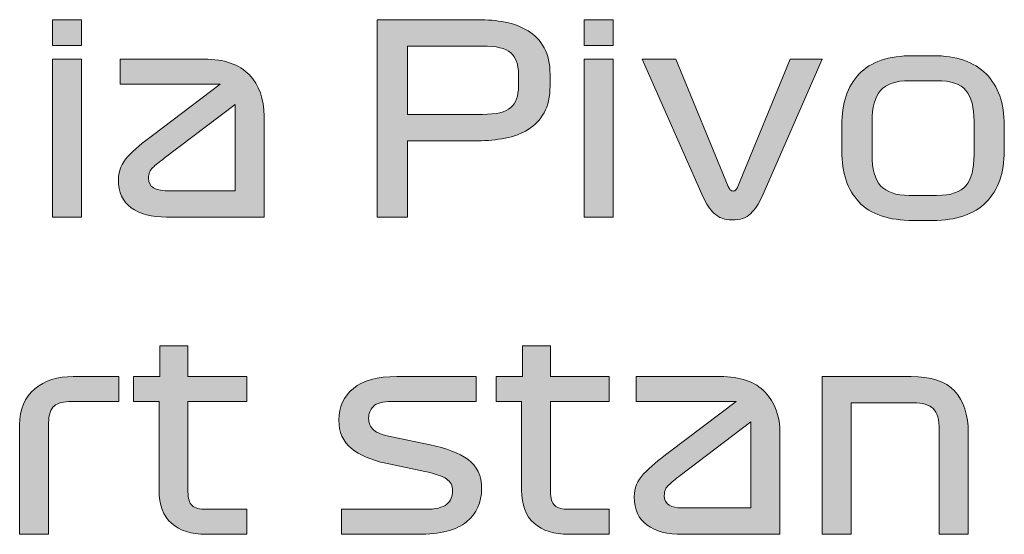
# Model space of a CAD drawing. Header units: millimetres. Extents: x 4 to 594, y -297 to -6.
# Tile 48 of 134: x 270.44 to 283.63, y -280.54 to -273.64. Entities that reach past the tile are written whole.
import ezdxf

# ---------------------------------------------------------------- set-up
doc = ezdxf.new("R2010")
doc.units = ezdxf.units.MM
doc.header["$MEASUREMENT"] = 0
doc.layers.add('Layer 1', color=7, linetype='Continuous', lineweight=0)

# ---------------------------------------------------------------- blocks, each defined once
blk = doc.blocks.new('Block_35')
at = {"layer": 'Layer 1', "true_color": 0x2c2a29, "transparency": 33554687}
h = blk.add_hatch(color=250, dxfattribs=at)
edge = h.paths.add_edge_path()
edge.add_spline(control_points=[(270.883, -276.283), (270.883, -276.283), (270.883, -274.166), (270.883, -274.166), (270.883, -274.166), (271.271, -274.166), (271.271, -274.166), (271.271, -274.166), (271.271, -276.283), (271.271, -276.283), (271.271, -276.283), (270.883, -276.283), (270.883, -276.283)], knot_values=[0, 0, 0, 0, 1, 1, 1, 2, 2, 2, 3, 3, 3, 4, 4, 4, 4], degree=3, periodic=0)
edge = h.paths.add_edge_path()
edge.add_spline(control_points=[(271.271, -273.983), (271.271, -273.983), (270.883, -273.983), (270.883, -273.983), (270.883, -273.983), (270.883, -273.637), (270.883, -273.637), (270.883, -273.637), (271.271, -273.637), (271.271, -273.637), (271.271, -273.637), (271.271, -273.983), (271.271, -273.983), (271.271, -273.983), (271.271, -273.983), (271.271, -273.983)], knot_values=[0, 0, 0, 0, 1, 1, 1, 2, 2, 2, 3, 3, 3, 4, 4, 4, 5, 5, 5, 5], degree=3, periodic=0)
h = blk.add_hatch(color=250, dxfattribs=at)
edge = h.paths.add_edge_path()
edge.add_spline(control_points=[(277.124, -274.533), (277.124, -274.533), (277.124, -274.364), (277.124, -274.364), (277.124, -274.237), (277.089, -274.143), (277.02, -274.081), (276.95, -274.02), (276.825, -273.99), (276.644, -273.99), (276.644, -273.99), (275.639, -273.99), (275.639, -273.99), (275.639, -273.99), (275.639, -274.907), (275.639, -274.907), (275.639, -274.907), (276.644, -274.907), (276.644, -274.907), (276.825, -274.907), (276.95, -274.876), (277.02, -274.815), (277.089, -274.754), (277.124, -274.66), (277.124, -274.533)], knot_values=[0, 0, 0, 0, 1, 1, 1, 2, 2, 2, 3, 3, 3, 4, 4, 4, 5, 5, 5, 6, 6, 6, 7, 7, 7, 8, 8, 8, 8], degree=3, periodic=0)
edge = h.paths.add_edge_path()
edge.add_spline(control_points=[(277.547, -274.371), (277.547, -274.371), (277.547, -274.526), (277.547, -274.526), (277.547, -274.669), (277.521, -274.789), (277.468, -274.884), (277.415, -274.979), (277.344, -275.055), (277.254, -275.11), (277.165, -275.165), (277.062, -275.204), (276.946, -275.226), (276.829, -275.249), (276.707, -275.26), (276.58, -275.26), (276.58, -275.26), (275.639, -275.26), (275.639, -275.26), (275.639, -275.26), (275.639, -276.283), (275.639, -276.283), (275.639, -276.283), (275.233, -276.283), (275.233, -276.283), (275.233, -276.283), (275.233, -273.637), (275.233, -273.637), (275.233, -273.637), (276.58, -273.637), (276.58, -273.637), (276.707, -273.637), (276.829, -273.648), (276.946, -273.67), (277.062, -273.693), (277.165, -273.732), (277.254, -273.787), (277.344, -273.842), (277.415, -273.917), (277.468, -274.013), (277.521, -274.108), (277.547, -274.227), (277.547, -274.371), (277.547, -274.371), (277.547, -274.371), (277.547, -274.371)], knot_values=[0, 0, 0, 0, 1, 1, 1, 2, 2, 2, 3, 3, 3, 4, 4, 4, 5, 5, 5, 6, 6, 6, 7, 7, 7, 8, 8, 8, 9, 9, 9, 10, 10, 10, 11, 11, 11, 12, 12, 12, 13, 13, 13, 14, 14, 14, 15, 15, 15, 15], degree=3, periodic=0)
h = blk.add_hatch(color=250, dxfattribs=at)
edge = h.paths.add_edge_path()
edge.add_spline(control_points=[(278.006, -276.283), (278.006, -276.283), (278.006, -274.166), (278.006, -274.166), (278.006, -274.166), (278.394, -274.166), (278.394, -274.166), (278.394, -274.166), (278.394, -276.283), (278.394, -276.283), (278.394, -276.283), (278.006, -276.283), (278.006, -276.283)], knot_values=[0, 0, 0, 0, 1, 1, 1, 2, 2, 2, 3, 3, 3, 4, 4, 4, 4], degree=3, periodic=0)
edge = h.paths.add_edge_path()
edge.add_spline(control_points=[(278.394, -273.983), (278.394, -273.983), (278.006, -273.983), (278.006, -273.983), (278.006, -273.983), (278.006, -273.637), (278.006, -273.637), (278.006, -273.637), (278.394, -273.637), (278.394, -273.637), (278.394, -273.637), (278.394, -273.983), (278.394, -273.983), (278.394, -273.983), (278.394, -273.983), (278.394, -273.983)], knot_values=[0, 0, 0, 0, 1, 1, 1, 2, 2, 2, 3, 3, 3, 4, 4, 4, 5, 5, 5, 5], degree=3, periodic=0)
h = blk.add_hatch(color=250, dxfattribs=at)
edge = h.paths.add_edge_path()
edge.add_spline(control_points=[(272.393, -275.93), (272.393, -275.93), (273.328, -275.93), (273.328, -275.93), (273.328, -275.93), (273.328, -274.776), (273.328, -274.776), (273.328, -274.776), (272.379, -275.496), (272.379, -275.496), (272.313, -275.545), (272.261, -275.587), (272.224, -275.621), (272.186, -275.655), (272.167, -275.703), (272.167, -275.764), (272.167, -275.823), (272.19, -275.865), (272.234, -275.891), (272.279, -275.917), (272.332, -275.93), (272.393, -275.93)], knot_values=[0, 0, 0, 0, 1, 1, 1, 2, 2, 2, 3, 3, 3, 4, 4, 4, 5, 5, 5, 6, 6, 6, 7, 7, 7, 7], degree=3, periodic=0)
edge = h.paths.add_edge_path()
edge.add_spline(control_points=[(273.716, -274.932), (273.716, -274.932), (273.716, -276.283), (273.716, -276.283), (273.716, -276.283), (272.411, -276.283), (272.411, -276.283), (272.208, -276.283), (272.05, -276.242), (271.936, -276.159), (271.822, -276.077), (271.765, -275.95), (271.765, -275.778), (271.765, -275.663), (271.807, -275.561), (271.89, -275.473), (271.974, -275.385), (272.09, -275.286), (272.238, -275.175), (272.238, -275.175), (273.13, -274.501), (273.13, -274.501), (273.13, -274.501), (271.79, -274.501), (271.79, -274.501), (271.79, -274.501), (271.79, -274.166), (271.79, -274.166), (271.79, -274.166), (272.915, -274.166), (272.915, -274.166), (273.183, -274.166), (273.384, -274.236), (273.517, -274.374), (273.65, -274.513), (273.716, -274.699), (273.716, -274.932), (273.716, -274.932), (273.716, -274.932), (273.716, -274.932)], knot_values=[0, 0, 0, 0, 1, 1, 1, 2, 2, 2, 3, 3, 3, 4, 4, 4, 5, 5, 5, 6, 6, 6, 7, 7, 7, 8, 8, 8, 9, 9, 9, 10, 10, 10, 11, 11, 11, 12, 12, 12, 13, 13, 13, 13], degree=3, periodic=0)
h = blk.add_hatch(color=250, dxfattribs=at)
edge = h.paths.add_edge_path()
edge.add_spline(control_points=[(279.23, -274.166), (279.23, -274.166), (279.935, -275.874), (279.935, -275.874), (279.942, -275.892), (279.951, -275.907), (279.96, -275.918), (279.969, -275.928), (279.982, -275.934), (279.999, -275.934), (280.015, -275.934), (280.028, -275.928), (280.038, -275.918), (280.047, -275.907), (280.055, -275.892), (280.062, -275.874), (280.062, -275.874), (280.764, -274.166), (280.764, -274.166), (280.764, -274.166), (281.191, -274.166), (281.191, -274.166), (281.191, -274.166), (280.383, -276.015), (280.383, -276.015), (280.343, -276.106), (280.294, -276.18), (280.235, -276.237), (280.176, -276.293), (280.094, -276.322), (279.988, -276.322), (279.887, -276.322), (279.807, -276.293), (279.747, -276.235), (279.687, -276.178), (279.638, -276.104), (279.6, -276.015), (279.6, -276.015), (278.782, -274.166), (278.782, -274.166), (278.782, -274.166), (279.23, -274.166), (279.23, -274.166)], knot_values=[0, 0, 0, 0, 1, 1, 1, 2, 2, 2, 3, 3, 3, 4, 4, 4, 5, 5, 5, 6, 6, 6, 7, 7, 7, 8, 8, 8, 9, 9, 9, 10, 10, 10, 11, 11, 11, 12, 12, 12, 13, 13, 13, 14, 14, 14, 14], degree=3, periodic=0)
h = blk.add_hatch(color=250, dxfattribs=at)
edge = h.paths.add_edge_path()
edge.add_spline(control_points=[(283.227, -274.999), (283.227, -274.811), (283.191, -274.673), (283.119, -274.586), (283.047, -274.499), (282.916, -274.455), (282.726, -274.455), (282.726, -274.455), (282.359, -274.455), (282.359, -274.455), (282.18, -274.455), (282.053, -274.499), (281.976, -274.586), (281.9, -274.673), (281.861, -274.811), (281.861, -274.999), (281.861, -274.999), (281.861, -275.45), (281.861, -275.45), (281.861, -275.638), (281.9, -275.776), (281.976, -275.863), (282.053, -275.95), (282.18, -275.993), (282.359, -275.993), (282.359, -275.993), (282.726, -275.993), (282.726, -275.993), (282.916, -275.993), (283.047, -275.95), (283.119, -275.863), (283.191, -275.776), (283.227, -275.638), (283.227, -275.45), (283.227, -275.45), (283.227, -274.999), (283.227, -274.999)], knot_values=[0, 0, 0, 0, 1, 1, 1, 2, 2, 2, 3, 3, 3, 4, 4, 4, 5, 5, 5, 6, 6, 6, 7, 7, 7, 8, 8, 8, 9, 9, 9, 10, 10, 10, 11, 11, 11, 12, 12, 12, 12], degree=3, periodic=0)
edge = h.paths.add_edge_path()
edge.add_spline(control_points=[(283.632, -275.052), (283.632, -275.052), (283.632, -275.397), (283.632, -275.397), (283.632, -275.691), (283.551, -275.92), (283.389, -276.083), (283.227, -276.247), (282.989, -276.329), (282.676, -276.329), (282.676, -276.329), (282.412, -276.329), (282.412, -276.329), (282.083, -276.329), (281.841, -276.247), (281.687, -276.083), (281.533, -275.92), (281.456, -275.691), (281.456, -275.397), (281.456, -275.397), (281.456, -275.052), (281.456, -275.052), (281.456, -274.758), (281.533, -274.529), (281.687, -274.365), (281.841, -274.202), (282.083, -274.12), (282.412, -274.12), (282.412, -274.12), (282.676, -274.12), (282.676, -274.12), (282.989, -274.12), (283.227, -274.202), (283.389, -274.365), (283.551, -274.529), (283.632, -274.758), (283.632, -275.052), (283.632, -275.052), (283.632, -275.052), (283.632, -275.052)], knot_values=[0, 0, 0, 0, 1, 1, 1, 2, 2, 2, 3, 3, 3, 4, 4, 4, 5, 5, 5, 6, 6, 6, 7, 7, 7, 8, 8, 8, 9, 9, 9, 10, 10, 10, 11, 11, 11, 12, 12, 12, 13, 13, 13, 13], degree=3, periodic=0)
h = blk.add_hatch(color=250, dxfattribs=at)
edge = h.paths.add_edge_path()
edge.add_spline(control_points=[(271.966, -278.756), (271.966, -278.756), (271.966, -278.421), (271.966, -278.421), (271.966, -278.421), (272.319, -278.421), (272.319, -278.421), (272.319, -278.421), (272.319, -278.008), (272.319, -278.008), (272.319, -278.008), (272.697, -278.008), (272.697, -278.008), (272.697, -278.008), (272.697, -278.421), (272.697, -278.421), (272.697, -278.421), (273.483, -278.421), (273.483, -278.421), (273.483, -278.421), (273.483, -278.756), (273.483, -278.756), (273.483, -278.756), (272.697, -278.756), (272.697, -278.756), (272.697, -278.756), (272.697, -279.966), (272.697, -279.966), (272.697, -280.055), (272.715, -280.117), (272.753, -280.151), (272.791, -280.185), (272.852, -280.202), (272.936, -280.202), (272.936, -280.202), (273.483, -280.202), (273.483, -280.202), (273.483, -280.202), (273.483, -280.537), (273.483, -280.537), (273.483, -280.537), (272.94, -280.537), (272.94, -280.537), (272.742, -280.537), (272.588, -280.488), (272.476, -280.389), (272.364, -280.29), (272.309, -280.142), (272.309, -279.944), (272.309, -279.944), (272.309, -278.756), (272.309, -278.756), (272.309, -278.756), (271.966, -278.756), (271.966, -278.756)], knot_values=[0, 0, 0, 0, 1, 1, 1, 2, 2, 2, 3, 3, 3, 4, 4, 4, 5, 5, 5, 6, 6, 6, 7, 7, 7, 8, 8, 8, 9, 9, 9, 10, 10, 10, 11, 11, 11, 12, 12, 12, 13, 13, 13, 14, 14, 14, 15, 15, 15, 16, 16, 16, 17, 17, 17, 18, 18, 18, 18], degree=3, periodic=0)
h = blk.add_hatch(color=250, dxfattribs=at)
edge = h.paths.add_edge_path()
edge.add_spline(control_points=[(276.824, -278.756), (276.824, -278.756), (276.824, -278.421), (276.824, -278.421), (276.824, -278.421), (277.177, -278.421), (277.177, -278.421), (277.177, -278.421), (277.177, -278.008), (277.177, -278.008), (277.177, -278.008), (277.554, -278.008), (277.554, -278.008), (277.554, -278.008), (277.554, -278.421), (277.554, -278.421), (277.554, -278.421), (278.341, -278.421), (278.341, -278.421), (278.341, -278.421), (278.341, -278.756), (278.341, -278.756), (278.341, -278.756), (277.554, -278.756), (277.554, -278.756), (277.554, -278.756), (277.554, -279.966), (277.554, -279.966), (277.554, -280.055), (277.573, -280.117), (277.611, -280.151), (277.648, -280.185), (277.71, -280.202), (277.794, -280.202), (277.794, -280.202), (278.341, -280.202), (278.341, -280.202), (278.341, -280.202), (278.341, -280.537), (278.341, -280.537), (278.341, -280.537), (277.798, -280.537), (277.798, -280.537), (277.6, -280.537), (277.446, -280.488), (277.334, -280.389), (277.222, -280.29), (277.166, -280.142), (277.166, -279.944), (277.166, -279.944), (277.166, -278.756), (277.166, -278.756), (277.166, -278.756), (276.824, -278.756), (276.824, -278.756)], knot_values=[0, 0, 0, 0, 1, 1, 1, 2, 2, 2, 3, 3, 3, 4, 4, 4, 5, 5, 5, 6, 6, 6, 7, 7, 7, 8, 8, 8, 9, 9, 9, 10, 10, 10, 11, 11, 11, 12, 12, 12, 13, 13, 13, 14, 14, 14, 15, 15, 15, 16, 16, 16, 17, 17, 17, 18, 18, 18, 18], degree=3, periodic=0)
h = blk.add_hatch(color=250, dxfattribs=at)
edge = h.paths.add_edge_path()
edge.add_spline(control_points=[(270.442, -279.073), (270.442, -278.859), (270.51, -278.697), (270.645, -278.586), (270.78, -278.476), (270.952, -278.421), (271.158, -278.421), (271.158, -278.421), (271.772, -278.421), (271.772, -278.421), (271.772, -278.421), (271.772, -278.756), (271.772, -278.756), (271.772, -278.756), (271.141, -278.756), (271.141, -278.756), (271.03, -278.756), (270.951, -278.776), (270.903, -278.817), (270.855, -278.859), (270.83, -278.933), (270.83, -279.041), (270.83, -279.041), (270.83, -280.537), (270.83, -280.537), (270.83, -280.537), (270.442, -280.537), (270.442, -280.537), (270.442, -280.537), (270.442, -279.073), (270.442, -279.073)], knot_values=[0, 0, 0, 0, 1, 1, 1, 2, 2, 2, 3, 3, 3, 4, 4, 4, 5, 5, 5, 6, 6, 6, 7, 7, 7, 8, 8, 8, 9, 9, 9, 10, 10, 10, 10], degree=3, periodic=0)
h = blk.add_hatch(color=250, dxfattribs=at)
edge = h.paths.add_edge_path()
edge.add_spline(control_points=[(275.868, -279.694), (275.868, -279.694), (275.349, -279.585), (275.349, -279.585), (275.152, -279.542), (274.997, -279.476), (274.886, -279.385), (274.774, -279.295), (274.718, -279.167), (274.718, -279.003), (274.718, -278.829), (274.783, -278.688), (274.912, -278.581), (275.041, -278.474), (275.235, -278.421), (275.494, -278.421), (275.494, -278.421), (276.559, -278.421), (276.559, -278.421), (276.559, -278.421), (276.559, -278.756), (276.559, -278.756), (276.559, -278.756), (275.424, -278.756), (275.424, -278.756), (275.304, -278.756), (275.222, -278.778), (275.18, -278.823), (275.138, -278.867), (275.117, -278.92), (275.117, -278.981), (275.117, -279.047), (275.139, -279.1), (275.184, -279.138), (275.228, -279.177), (275.309, -279.208), (275.427, -279.232), (275.427, -279.232), (275.939, -279.338), (275.939, -279.338), (276.157, -279.382), (276.327, -279.448), (276.448, -279.534), (276.569, -279.619), (276.63, -279.75), (276.63, -279.927), (276.63, -280.11), (276.563, -280.258), (276.429, -280.37), (276.295, -280.481), (276.076, -280.537), (275.773, -280.537), (275.773, -280.537), (274.753, -280.537), (274.753, -280.537), (274.753, -280.537), (274.753, -280.202), (274.753, -280.202), (274.753, -280.202), (275.864, -280.202), (275.864, -280.202), (276.013, -280.202), (276.113, -280.179), (276.164, -280.133), (276.216, -280.087), (276.242, -280.028), (276.242, -279.955), (276.242, -279.885), (276.215, -279.831), (276.161, -279.795), (276.107, -279.758), (276.009, -279.725), (275.868, -279.694)], knot_values=[0, 0, 0, 0, 1, 1, 1, 2, 2, 2, 3, 3, 3, 4, 4, 4, 5, 5, 5, 6, 6, 6, 7, 7, 7, 8, 8, 8, 9, 9, 9, 10, 10, 10, 11, 11, 11, 12, 12, 12, 13, 13, 13, 14, 14, 14, 15, 15, 15, 16, 16, 16, 17, 17, 17, 18, 18, 18, 19, 19, 19, 20, 20, 20, 21, 21, 21, 22, 22, 22, 23, 23, 23, 24, 24, 24, 24], degree=3, periodic=0)
h = blk.add_hatch(color=250, dxfattribs=at)
edge = h.paths.add_edge_path()
edge.add_spline(control_points=[(279.304, -280.184), (279.304, -280.184), (280.239, -280.184), (280.239, -280.184), (280.239, -280.184), (280.239, -279.031), (280.239, -279.031), (280.239, -279.031), (279.29, -279.75), (279.29, -279.75), (279.224, -279.8), (279.172, -279.842), (279.135, -279.876), (279.097, -279.91), (279.078, -279.957), (279.078, -280.019), (279.078, -280.077), (279.101, -280.12), (279.145, -280.146), (279.19, -280.171), (279.243, -280.184), (279.304, -280.184)], knot_values=[0, 0, 0, 0, 1, 1, 1, 2, 2, 2, 3, 3, 3, 4, 4, 4, 5, 5, 5, 6, 6, 6, 7, 7, 7, 7], degree=3, periodic=0)
edge = h.paths.add_edge_path()
edge.add_spline(control_points=[(280.627, -279.186), (280.627, -279.186), (280.627, -280.537), (280.627, -280.537), (280.627, -280.537), (279.322, -280.537), (279.322, -280.537), (279.119, -280.537), (278.961, -280.496), (278.847, -280.414), (278.733, -280.331), (278.676, -280.204), (278.676, -280.033), (278.676, -279.917), (278.718, -279.816), (278.801, -279.728), (278.885, -279.639), (279.001, -279.54), (279.149, -279.429), (279.149, -279.429), (280.041, -278.756), (280.041, -278.756), (280.041, -278.756), (278.701, -278.756), (278.701, -278.756), (278.701, -278.756), (278.701, -278.421), (278.701, -278.421), (278.701, -278.421), (279.826, -278.421), (279.826, -278.421), (280.094, -278.421), (280.295, -278.49), (280.428, -278.629), (280.561, -278.767), (280.627, -278.953), (280.627, -279.186), (280.627, -279.186), (280.627, -279.186), (280.627, -279.186)], knot_values=[0, 0, 0, 0, 1, 1, 1, 2, 2, 2, 3, 3, 3, 4, 4, 4, 5, 5, 5, 6, 6, 6, 7, 7, 7, 8, 8, 8, 9, 9, 9, 10, 10, 10, 11, 11, 11, 12, 12, 12, 13, 13, 13, 13], degree=3, periodic=0)
h = blk.add_hatch(color=250, dxfattribs=at)
edge = h.paths.add_edge_path()
edge.add_spline(control_points=[(281.191, -280.537), (281.191, -280.537), (281.191, -278.421), (281.191, -278.421), (281.191, -278.421), (282.384, -278.421), (282.384, -278.421), (282.649, -278.421), (282.844, -278.485), (282.966, -278.615), (283.088, -278.744), (283.149, -278.932), (283.149, -279.179), (283.149, -279.179), (283.149, -280.537), (283.149, -280.537), (283.149, -280.537), (282.761, -280.537), (282.761, -280.537), (282.761, -280.537), (282.761, -279.137), (282.761, -279.137), (282.761, -278.998), (282.734, -278.903), (282.68, -278.851), (282.626, -278.799), (282.537, -278.773), (282.412, -278.773), (282.412, -278.773), (281.579, -278.773), (281.579, -278.773), (281.579, -278.773), (281.579, -280.537), (281.579, -280.537), (281.579, -280.537), (281.191, -280.537), (281.191, -280.537)], knot_values=[0, 0, 0, 0, 1, 1, 1, 2, 2, 2, 3, 3, 3, 4, 4, 4, 5, 5, 5, 6, 6, 6, 7, 7, 7, 8, 8, 8, 9, 9, 9, 10, 10, 10, 11, 11, 11, 12, 12, 12, 12], degree=3, periodic=0)
at = {"layer": 'Layer 1'}
for points, knots in [([(271.271, -273.983), (271.271, -273.983), (270.883, -273.983), (270.883, -273.983), (270.883, -273.983), (270.883, -273.637), (270.883, -273.637), (270.883, -273.637), (271.271, -273.637), (271.271, -273.637), (271.271, -273.637), (271.271, -273.983), (271.271, -273.983), (271.271, -273.983), (271.271, -273.983), (271.271, -273.983)], [0, 0, 0, 0, 1, 1, 1, 2, 2, 2, 3, 3, 3, 4, 4, 4, 5, 5, 5, 5]), ([(277.547, -274.371), (277.547, -274.371), (277.547, -274.526), (277.547, -274.526), (277.547, -274.669), (277.521, -274.789), (277.468, -274.884), (277.415, -274.979), (277.344, -275.055), (277.254, -275.11), (277.165, -275.165), (277.062, -275.204), (276.946, -275.226), (276.829, -275.249), (276.707, -275.26), (276.58, -275.26), (276.58, -275.26), (275.639, -275.26), (275.639, -275.26), (275.639, -275.26), (275.639, -276.283), (275.639, -276.283), (275.639, -276.283), (275.233, -276.283), (275.233, -276.283), (275.233, -276.283), (275.233, -273.637), (275.233, -273.637), (275.233, -273.637), (276.58, -273.637), (276.58, -273.637), (276.707, -273.637), (276.829, -273.648), (276.946, -273.67), (277.062, -273.693), (277.165, -273.732), (277.254, -273.787), (277.344, -273.842), (277.415, -273.917), (277.468, -274.013), (277.521, -274.108), (277.547, -274.227), (277.547, -274.371), (277.547, -274.371), (277.547, -274.371), (277.547, -274.371)], [0, 0, 0, 0, 1, 1, 1, 2, 2, 2, 3, 3, 3, 4, 4, 4, 5, 5, 5, 6, 6, 6, 7, 7, 7, 8, 8, 8, 9, 9, 9, 10, 10, 10, 11, 11, 11, 12, 12, 12, 13, 13, 13, 14, 14, 14, 15, 15, 15, 15]), ([(278.394, -273.983), (278.394, -273.983), (278.006, -273.983), (278.006, -273.983), (278.006, -273.983), (278.006, -273.637), (278.006, -273.637), (278.006, -273.637), (278.394, -273.637), (278.394, -273.637), (278.394, -273.637), (278.394, -273.983), (278.394, -273.983), (278.394, -273.983), (278.394, -273.983), (278.394, -273.983)], [0, 0, 0, 0, 1, 1, 1, 2, 2, 2, 3, 3, 3, 4, 4, 4, 5, 5, 5, 5]), ([(277.124, -274.533), (277.124, -274.533), (277.124, -274.364), (277.124, -274.364), (277.124, -274.237), (277.089, -274.143), (277.02, -274.081), (276.95, -274.02), (276.825, -273.99), (276.644, -273.99), (276.644, -273.99), (275.639, -273.99), (275.639, -273.99), (275.639, -273.99), (275.639, -274.907), (275.639, -274.907), (275.639, -274.907), (276.644, -274.907), (276.644, -274.907), (276.825, -274.907), (276.95, -274.876), (277.02, -274.815), (277.089, -274.754), (277.124, -274.66), (277.124, -274.533)], [0, 0, 0, 0, 1, 1, 1, 2, 2, 2, 3, 3, 3, 4, 4, 4, 5, 5, 5, 6, 6, 6, 7, 7, 7, 8, 8, 8, 8]), ([(270.883, -276.283), (270.883, -276.283), (270.883, -274.166), (270.883, -274.166), (270.883, -274.166), (271.271, -274.166), (271.271, -274.166), (271.271, -274.166), (271.271, -276.283), (271.271, -276.283), (271.271, -276.283), (270.883, -276.283), (270.883, -276.283)], [0, 0, 0, 0, 1, 1, 1, 2, 2, 2, 3, 3, 3, 4, 4, 4, 4]), ([(273.716, -274.932), (273.716, -274.932), (273.716, -276.283), (273.716, -276.283), (273.716, -276.283), (272.411, -276.283), (272.411, -276.283), (272.208, -276.283), (272.05, -276.242), (271.936, -276.159), (271.822, -276.077), (271.765, -275.95), (271.765, -275.778), (271.765, -275.663), (271.807, -275.561), (271.89, -275.473), (271.974, -275.385), (272.09, -275.286), (272.238, -275.175), (272.238, -275.175), (273.13, -274.501), (273.13, -274.501), (273.13, -274.501), (271.79, -274.501), (271.79, -274.501), (271.79, -274.501), (271.79, -274.166), (271.79, -274.166), (271.79, -274.166), (272.915, -274.166), (272.915, -274.166), (273.183, -274.166), (273.384, -274.236), (273.517, -274.374), (273.65, -274.513), (273.716, -274.699), (273.716, -274.932), (273.716, -274.932), (273.716, -274.932), (273.716, -274.932)], [0, 0, 0, 0, 1, 1, 1, 2, 2, 2, 3, 3, 3, 4, 4, 4, 5, 5, 5, 6, 6, 6, 7, 7, 7, 8, 8, 8, 9, 9, 9, 10, 10, 10, 11, 11, 11, 12, 12, 12, 13, 13, 13, 13]), ([(278.006, -276.283), (278.006, -276.283), (278.006, -274.166), (278.006, -274.166), (278.006, -274.166), (278.394, -274.166), (278.394, -274.166), (278.394, -274.166), (278.394, -276.283), (278.394, -276.283), (278.394, -276.283), (278.006, -276.283), (278.006, -276.283)], [0, 0, 0, 0, 1, 1, 1, 2, 2, 2, 3, 3, 3, 4, 4, 4, 4]), ([(279.23, -274.166), (279.23, -274.166), (279.935, -275.874), (279.935, -275.874), (279.942, -275.892), (279.951, -275.907), (279.96, -275.918), (279.969, -275.928), (279.982, -275.934), (279.999, -275.934), (280.015, -275.934), (280.028, -275.928), (280.038, -275.918), (280.047, -275.907), (280.055, -275.892), (280.062, -275.874), (280.062, -275.874), (280.764, -274.166), (280.764, -274.166), (280.764, -274.166), (281.191, -274.166), (281.191, -274.166), (281.191, -274.166), (280.383, -276.015), (280.383, -276.015), (280.343, -276.106), (280.294, -276.18), (280.235, -276.237), (280.176, -276.293), (280.094, -276.322), (279.988, -276.322), (279.887, -276.322), (279.807, -276.293), (279.747, -276.235), (279.687, -276.178), (279.638, -276.104), (279.6, -276.015), (279.6, -276.015), (278.782, -274.166), (278.782, -274.166), (278.782, -274.166), (279.23, -274.166), (279.23, -274.166)], [0, 0, 0, 0, 1, 1, 1, 2, 2, 2, 3, 3, 3, 4, 4, 4, 5, 5, 5, 6, 6, 6, 7, 7, 7, 8, 8, 8, 9, 9, 9, 10, 10, 10, 11, 11, 11, 12, 12, 12, 13, 13, 13, 14, 14, 14, 14]), ([(283.632, -275.052), (283.632, -275.052), (283.632, -275.397), (283.632, -275.397), (283.632, -275.691), (283.551, -275.92), (283.389, -276.083), (283.227, -276.247), (282.989, -276.329), (282.676, -276.329), (282.676, -276.329), (282.412, -276.329), (282.412, -276.329), (282.083, -276.329), (281.841, -276.247), (281.687, -276.083), (281.533, -275.92), (281.456, -275.691), (281.456, -275.397), (281.456, -275.397), (281.456, -275.052), (281.456, -275.052), (281.456, -274.758), (281.533, -274.529), (281.687, -274.365), (281.841, -274.202), (282.083, -274.12), (282.412, -274.12), (282.412, -274.12), (282.676, -274.12), (282.676, -274.12), (282.989, -274.12), (283.227, -274.202), (283.389, -274.365), (283.551, -274.529), (283.632, -274.758), (283.632, -275.052), (283.632, -275.052), (283.632, -275.052), (283.632, -275.052)], [0, 0, 0, 0, 1, 1, 1, 2, 2, 2, 3, 3, 3, 4, 4, 4, 5, 5, 5, 6, 6, 6, 7, 7, 7, 8, 8, 8, 9, 9, 9, 10, 10, 10, 11, 11, 11, 12, 12, 12, 13, 13, 13, 13]), ([(283.227, -274.999), (283.227, -274.811), (283.191, -274.673), (283.119, -274.586), (283.047, -274.499), (282.916, -274.455), (282.726, -274.455), (282.726, -274.455), (282.359, -274.455), (282.359, -274.455), (282.18, -274.455), (282.053, -274.499), (281.976, -274.586), (281.9, -274.673), (281.861, -274.811), (281.861, -274.999), (281.861, -274.999), (281.861, -275.45), (281.861, -275.45), (281.861, -275.638), (281.9, -275.776), (281.976, -275.863), (282.053, -275.95), (282.18, -275.993), (282.359, -275.993), (282.359, -275.993), (282.726, -275.993), (282.726, -275.993), (282.916, -275.993), (283.047, -275.95), (283.119, -275.863), (283.191, -275.776), (283.227, -275.638), (283.227, -275.45), (283.227, -275.45), (283.227, -274.999), (283.227, -274.999)], [0, 0, 0, 0, 1, 1, 1, 2, 2, 2, 3, 3, 3, 4, 4, 4, 5, 5, 5, 6, 6, 6, 7, 7, 7, 8, 8, 8, 9, 9, 9, 10, 10, 10, 11, 11, 11, 12, 12, 12, 12]), ([(272.393, -275.93), (272.393, -275.93), (273.328, -275.93), (273.328, -275.93), (273.328, -275.93), (273.328, -274.776), (273.328, -274.776), (273.328, -274.776), (272.379, -275.496), (272.379, -275.496), (272.313, -275.545), (272.261, -275.587), (272.224, -275.621), (272.186, -275.655), (272.167, -275.703), (272.167, -275.764), (272.167, -275.823), (272.19, -275.865), (272.234, -275.891), (272.279, -275.917), (272.332, -275.93), (272.393, -275.93)], [0, 0, 0, 0, 1, 1, 1, 2, 2, 2, 3, 3, 3, 4, 4, 4, 5, 5, 5, 6, 6, 6, 7, 7, 7, 7]), ([(271.966, -278.756), (271.966, -278.756), (271.966, -278.421), (271.966, -278.421), (271.966, -278.421), (272.319, -278.421), (272.319, -278.421), (272.319, -278.421), (272.319, -278.008), (272.319, -278.008), (272.319, -278.008), (272.697, -278.008), (272.697, -278.008), (272.697, -278.008), (272.697, -278.421), (272.697, -278.421), (272.697, -278.421), (273.483, -278.421), (273.483, -278.421), (273.483, -278.421), (273.483, -278.756), (273.483, -278.756), (273.483, -278.756), (272.697, -278.756), (272.697, -278.756), (272.697, -278.756), (272.697, -279.966), (272.697, -279.966), (272.697, -280.055), (272.715, -280.117), (272.753, -280.151), (272.791, -280.185), (272.852, -280.202), (272.936, -280.202), (272.936, -280.202), (273.483, -280.202), (273.483, -280.202), (273.483, -280.202), (273.483, -280.537), (273.483, -280.537), (273.483, -280.537), (272.94, -280.537), (272.94, -280.537), (272.742, -280.537), (272.588, -280.488), (272.476, -280.389), (272.364, -280.29), (272.309, -280.142), (272.309, -279.944), (272.309, -279.944), (272.309, -278.756), (272.309, -278.756), (272.309, -278.756), (271.966, -278.756), (271.966, -278.756)], [0, 0, 0, 0, 1, 1, 1, 2, 2, 2, 3, 3, 3, 4, 4, 4, 5, 5, 5, 6, 6, 6, 7, 7, 7, 8, 8, 8, 9, 9, 9, 10, 10, 10, 11, 11, 11, 12, 12, 12, 13, 13, 13, 14, 14, 14, 15, 15, 15, 16, 16, 16, 17, 17, 17, 18, 18, 18, 18]), ([(276.824, -278.756), (276.824, -278.756), (276.824, -278.421), (276.824, -278.421), (276.824, -278.421), (277.177, -278.421), (277.177, -278.421), (277.177, -278.421), (277.177, -278.008), (277.177, -278.008), (277.177, -278.008), (277.554, -278.008), (277.554, -278.008), (277.554, -278.008), (277.554, -278.421), (277.554, -278.421), (277.554, -278.421), (278.341, -278.421), (278.341, -278.421), (278.341, -278.421), (278.341, -278.756), (278.341, -278.756), (278.341, -278.756), (277.554, -278.756), (277.554, -278.756), (277.554, -278.756), (277.554, -279.966), (277.554, -279.966), (277.554, -280.055), (277.573, -280.117), (277.611, -280.151), (277.648, -280.185), (277.71, -280.202), (277.794, -280.202), (277.794, -280.202), (278.341, -280.202), (278.341, -280.202), (278.341, -280.202), (278.341, -280.537), (278.341, -280.537), (278.341, -280.537), (277.798, -280.537), (277.798, -280.537), (277.6, -280.537), (277.446, -280.488), (277.334, -280.389), (277.222, -280.29), (277.166, -280.142), (277.166, -279.944), (277.166, -279.944), (277.166, -278.756), (277.166, -278.756), (277.166, -278.756), (276.824, -278.756), (276.824, -278.756)], [0, 0, 0, 0, 1, 1, 1, 2, 2, 2, 3, 3, 3, 4, 4, 4, 5, 5, 5, 6, 6, 6, 7, 7, 7, 8, 8, 8, 9, 9, 9, 10, 10, 10, 11, 11, 11, 12, 12, 12, 13, 13, 13, 14, 14, 14, 15, 15, 15, 16, 16, 16, 17, 17, 17, 18, 18, 18, 18]), ([(270.442, -279.073), (270.442, -278.859), (270.51, -278.697), (270.645, -278.586), (270.78, -278.476), (270.952, -278.421), (271.158, -278.421), (271.158, -278.421), (271.772, -278.421), (271.772, -278.421), (271.772, -278.421), (271.772, -278.756), (271.772, -278.756), (271.772, -278.756), (271.141, -278.756), (271.141, -278.756), (271.03, -278.756), (270.951, -278.776), (270.903, -278.817), (270.855, -278.859), (270.83, -278.933), (270.83, -279.041), (270.83, -279.041), (270.83, -280.537), (270.83, -280.537), (270.83, -280.537), (270.442, -280.537), (270.442, -280.537), (270.442, -280.537), (270.442, -279.073), (270.442, -279.073)], [0, 0, 0, 0, 1, 1, 1, 2, 2, 2, 3, 3, 3, 4, 4, 4, 5, 5, 5, 6, 6, 6, 7, 7, 7, 8, 8, 8, 9, 9, 9, 10, 10, 10, 10]), ([(275.868, -279.694), (275.868, -279.694), (275.349, -279.585), (275.349, -279.585), (275.152, -279.542), (274.997, -279.476), (274.886, -279.385), (274.774, -279.295), (274.718, -279.167), (274.718, -279.003), (274.718, -278.829), (274.783, -278.688), (274.912, -278.581), (275.041, -278.474), (275.235, -278.421), (275.494, -278.421), (275.494, -278.421), (276.559, -278.421), (276.559, -278.421), (276.559, -278.421), (276.559, -278.756), (276.559, -278.756), (276.559, -278.756), (275.424, -278.756), (275.424, -278.756), (275.304, -278.756), (275.222, -278.778), (275.18, -278.823), (275.138, -278.867), (275.117, -278.92), (275.117, -278.981), (275.117, -279.047), (275.139, -279.1), (275.184, -279.138), (275.228, -279.177), (275.309, -279.208), (275.427, -279.232), (275.427, -279.232), (275.939, -279.338), (275.939, -279.338), (276.157, -279.382), (276.327, -279.448), (276.448, -279.534), (276.569, -279.619), (276.63, -279.75), (276.63, -279.927), (276.63, -280.11), (276.563, -280.258), (276.429, -280.37), (276.295, -280.481), (276.076, -280.537), (275.773, -280.537), (275.773, -280.537), (274.753, -280.537), (274.753, -280.537), (274.753, -280.537), (274.753, -280.202), (274.753, -280.202), (274.753, -280.202), (275.864, -280.202), (275.864, -280.202), (276.013, -280.202), (276.113, -280.179), (276.164, -280.133), (276.216, -280.087), (276.242, -280.028), (276.242, -279.955), (276.242, -279.885), (276.215, -279.831), (276.161, -279.795), (276.107, -279.758), (276.009, -279.725), (275.868, -279.694)], [0, 0, 0, 0, 1, 1, 1, 2, 2, 2, 3, 3, 3, 4, 4, 4, 5, 5, 5, 6, 6, 6, 7, 7, 7, 8, 8, 8, 9, 9, 9, 10, 10, 10, 11, 11, 11, 12, 12, 12, 13, 13, 13, 14, 14, 14, 15, 15, 15, 16, 16, 16, 17, 17, 17, 18, 18, 18, 19, 19, 19, 20, 20, 20, 21, 21, 21, 22, 22, 22, 23, 23, 23, 24, 24, 24, 24]), ([(280.627, -279.186), (280.627, -279.186), (280.627, -280.537), (280.627, -280.537), (280.627, -280.537), (279.322, -280.537), (279.322, -280.537), (279.119, -280.537), (278.961, -280.496), (278.847, -280.414), (278.733, -280.331), (278.676, -280.204), (278.676, -280.033), (278.676, -279.917), (278.718, -279.816), (278.801, -279.728), (278.885, -279.639), (279.001, -279.54), (279.149, -279.429), (279.149, -279.429), (280.041, -278.756), (280.041, -278.756), (280.041, -278.756), (278.701, -278.756), (278.701, -278.756), (278.701, -278.756), (278.701, -278.421), (278.701, -278.421), (278.701, -278.421), (279.826, -278.421), (279.826, -278.421), (280.094, -278.421), (280.295, -278.49), (280.428, -278.629), (280.561, -278.767), (280.627, -278.953), (280.627, -279.186), (280.627, -279.186), (280.627, -279.186), (280.627, -279.186)], [0, 0, 0, 0, 1, 1, 1, 2, 2, 2, 3, 3, 3, 4, 4, 4, 5, 5, 5, 6, 6, 6, 7, 7, 7, 8, 8, 8, 9, 9, 9, 10, 10, 10, 11, 11, 11, 12, 12, 12, 13, 13, 13, 13]), ([(281.191, -280.537), (281.191, -280.537), (281.191, -278.421), (281.191, -278.421), (281.191, -278.421), (282.384, -278.421), (282.384, -278.421), (282.649, -278.421), (282.844, -278.485), (282.966, -278.615), (283.088, -278.744), (283.149, -278.932), (283.149, -279.179), (283.149, -279.179), (283.149, -280.537), (283.149, -280.537), (283.149, -280.537), (282.761, -280.537), (282.761, -280.537), (282.761, -280.537), (282.761, -279.137), (282.761, -279.137), (282.761, -278.998), (282.734, -278.903), (282.68, -278.851), (282.626, -278.799), (282.537, -278.773), (282.412, -278.773), (282.412, -278.773), (281.579, -278.773), (281.579, -278.773), (281.579, -278.773), (281.579, -280.537), (281.579, -280.537), (281.579, -280.537), (281.191, -280.537), (281.191, -280.537)], [0, 0, 0, 0, 1, 1, 1, 2, 2, 2, 3, 3, 3, 4, 4, 4, 5, 5, 5, 6, 6, 6, 7, 7, 7, 8, 8, 8, 9, 9, 9, 10, 10, 10, 11, 11, 11, 12, 12, 12, 12]), ([(279.304, -280.184), (279.304, -280.184), (280.239, -280.184), (280.239, -280.184), (280.239, -280.184), (280.239, -279.031), (280.239, -279.031), (280.239, -279.031), (279.29, -279.75), (279.29, -279.75), (279.224, -279.8), (279.172, -279.842), (279.135, -279.876), (279.097, -279.91), (279.078, -279.957), (279.078, -280.019), (279.078, -280.077), (279.101, -280.12), (279.145, -280.146), (279.19, -280.171), (279.243, -280.184), (279.304, -280.184)], [0, 0, 0, 0, 1, 1, 1, 2, 2, 2, 3, 3, 3, 4, 4, 4, 5, 5, 5, 6, 6, 6, 7, 7, 7, 7])]:
    blk.add_open_spline(points, degree=3, knots=knots, dxfattribs=at)
blk = doc.blocks.new('Block_0')
at = {"layer": 'Layer 1'}
blk.add_blockref('Block_35', (0, 0), dxfattribs=at)

msp = doc.modelspace()

# ---------------------------------------------------------------- block references
at = {"layer": 'Layer 1'}
msp.add_blockref('Block_0', (0, 0), dxfattribs=at)

doc.saveas('drawing.dxf')
